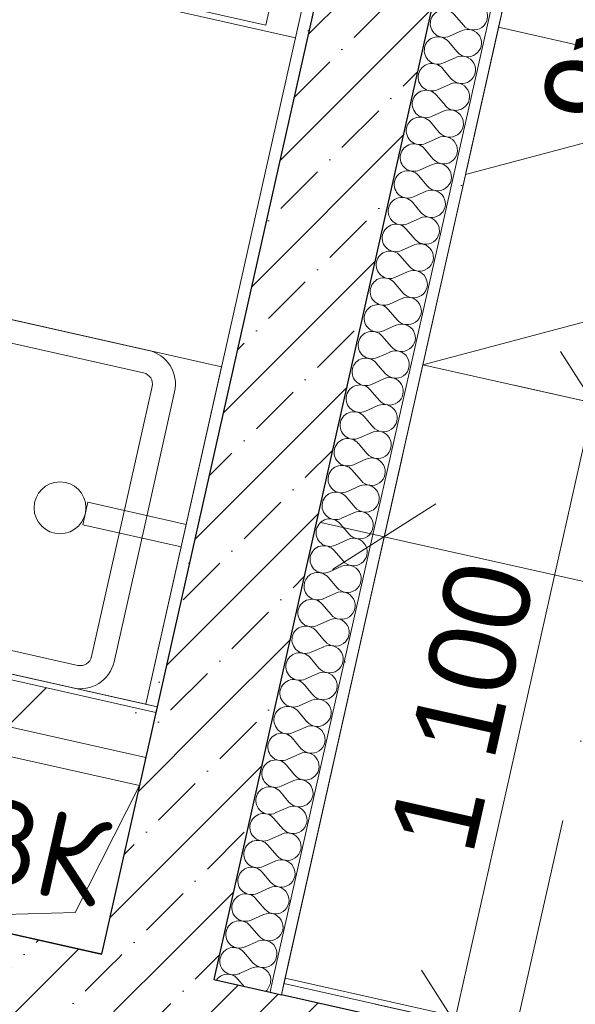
# Model space of a CAD drawing. Header units: millimetres. Extents: x -7218036 to -6523761, y 6117771 to 6337028.
# Tile 139 of 223: x -7155331 to -7154367, y 6140025 to 6141733. Entities that reach past the tile are written whole.
import ezdxf
from ezdxf.enums import TextEntityAlignment as Align

# ---------------------------------------------------------------- set-up
doc = ezdxf.new("R2010")
doc.units = ezdxf.units.MM
doc.header["$MEASUREMENT"] = 0
doc.linetypes.add('Штриховая', pattern=[564.444447, 282.222223, -282.222223])
doc.linetypes.add('Штрихпунктирная', pattern=[670.277762, 352.777767, -176.388884, 0, -141.111112])
for name, color, linetype in [('S - квартира_помещение.АР', 7, 'Continuous'), ('S - МОП.АР', 7, 'Continuous'), ('АР-вертикальная связь - Лестница.АР', 7, 'Continuous'), ('АР-Мебель_Сантехника.АР', 7, 'Continuous'), ('АР-Стены_внутренние_пилоны.АР', 7, 'Continuous'), ('АР-Стены_Перегородки_шахты_.АР', 7, 'Continuous'), ('АР-Чертеж-Оси_Осевые размеры.АР', 7, 'Continuous'), ('АР-Чертеж-Размеры.АР', 7, 'Continuous'), ('ИОС-Шахты и отверстия.АР', 7, 'Continuous')]:
    doc.layers.add(name, color=color, linetype=linetype)
for name, color, linetype, lineweight in [('АР-вертикальная связь - Лестница.АР_Ном._пера__1', 7, 'Continuous', 0), ('АР-Мебель_Сантехника.АР_Ном._пера__101', 252, 'Continuous', 0), ('АР-Стены_внутренние_пилоны.АР_Ном._пера__1', 7, 'Continuous', 15), ('АР-Стены_Перегородки_шахты_.АР_Ном._пера__1', 7, 'Continuous', 15), ('АР-Чертеж-Оси_Осевые размеры.АР_Ном._пера__120', 7, 'Continuous', 0), ('АР-Чертеж-Размеры.АР_Ном._пера__1', 7, 'Continuous', 0), ('ИОС-Шахты и отверстия.АР_Ном._пера__1', 7, 'Continuous', 0)]:
    doc.layers.add(name, color=color, linetype=linetype, lineweight=lineweight)
doc.styles.add('РЎР“Р•РќР•Р\xa0Р\x98Р\xa0_РЎРўР\x98Р›Р¬_2', font='GOTHIC.TTF')
doc.styles.add('РЎР“Р•РќР•Р\xa0Р\x98Р\xa0_РЎРўР\x98Р›Р¬_9', font='txt')
doc.dimstyles.new('СГЕНЕРИР_СТИЛЬ__1', dxfattribs={"dimtxt": 150, "dimasz": 142.5, "dimexe": 0.18, "dimexo": 0.0625, "dimgap": 0, "dimtad": 1, "dimdec": 0, "dimzin": 0, "dimdsep": 46, "dimtxsty": 'РЎР“Р•РќР•Р\xa0Р\x98Р\xa0_РЎРўР\x98Р›Р¬_2', "dimblk": 'ARROWHEAD_6', "dimblk1": 'ARROWHEAD_6', "dimblk2": 'ARROWHEAD_6', "dimcen": 0.09, "dimse1": 1, "dimse2": 1, "dimclrd": 7, "dimclre": 7, "dimclrt": 7, "dimazin": 0, "dimtfac": 1, "dimtdec": 4, "dimtmove": 0, "dimatfit": 3, "dimfxl": 1, "dimtolj": 1, "dimtzin": 0, "dimarcsym": 0})
doc.dimstyles.new('СГЕНЕРИР_СТИЛЬ__2', dxfattribs={"dimtxt": 150, "dimasz": 142.5, "dimexe": 0.18, "dimexo": 0.0625, "dimgap": 0, "dimtad": 1, "dimdec": 0, "dimzin": 0, "dimdsep": 46, "dimtxsty": 'РЎР“Р•РќР•Р\xa0Р\x98Р\xa0_РЎРўР\x98Р›Р¬_2', "dimblk": 'ARROWHEAD_6', "dimblk1": 'ARROWHEAD_6', "dimblk2": 'ARROWHEAD_6', "dimcen": 0.09, "dimse1": 1, "dimse2": 1, "dimclrd": 7, "dimclre": 7, "dimclrt": 7, "dimazin": 0, "dimtfac": 1, "dimtdec": 4, "dimtmove": 2, "dimatfit": 3, "dimfxl": 1, "dimtolj": 1, "dimtzin": 0, "dimarcsym": 0})
pattern_1 = [(45, (-6566190.34, 6562677.8), (-84.852814, 84.852814), []), (45, (-6566232.77, 6562720.22), (-84.852814, 84.852814), [90, -30, 0, -30])]
pattern_2 = [(45, (-6566190.34, 6563027.8), (-111.369318, 111.369318), [0, -105, 0, -157.5]), (110, (-6565840.34, 6563027.8), (148.001588, 53.868173), [0, -77, 0, -133])]

# ---------------------------------------------------------------- blocks, each defined once
blk = doc.blocks.new('Лестница_1_7', base_point=(-6566190.3, 6562677.8))
at = {"layer": 'АР-вертикальная связь - Лестница.АР_Ном._пера__1', "color": 7, "linetype": 'Continuous', "lineweight": 0}
for p, q in [((-7154434.3, 6142012.2), (-7154500.1, 6141719.4)), ((-7154500.1, 6141719.4), (-7154557.4, 6141464.2)), ((-7154025.6, 6141612.9), (-7154500.1, 6141719.4)), ((-7154500.1, 6141719.4), (-7154025.6, 6141612.9)), ((-7154557.4, 6141464.2), (-7154027.3, 6141605.2)), ((-7154631.6, 6141134), (-7154101.4, 6141275)), ((-7154631.6, 6141134), (-7154877, 6140041.3)), ((-7153509.5, 6140882), (-7154631.6, 6141134)), ((-7154631.6, 6141134), (-7153509.5, 6140882)), ((-7154877, 6140041.3), (-7152554.8, 6139519.8))]:
    blk.add_line(p, q, dxfattribs=at)
at = {"layer": 'АР-вертикальная связь - Лестница.АР_Ном._пера__1', "color": 7, "linetype": 'Штриховая', "lineweight": 0}
for p, q in [((-7154025.6, 6141612.9), (-7154500.1, 6141719.4)), ((-7153509.5, 6140882), (-7154631.6, 6141134))]:
    blk.add_line(p, q, dxfattribs=at)
blk = doc.blocks.new('Стена_39_7', base_point=(-7155113.4, 6139991.9))
at = {"layer": 'АР-Стены_внутренние_пилоны.АР', "linetype": 'Continuous', "lineweight": 0, "true_color": 0x000000}
h = blk.add_hatch(dxfattribs=at)
h.set_pattern_fill('ЖЕЛЕЗОБЕТОН__PROJECT__0007', color=18, style=0, pattern_type=2)
h.set_pattern_definition(pattern_1)
h.paths.add_polyline_path([(-7156692.7, 6140261.2), (-7156676.8, 6140240.5), (-7155232.9, 6139916.2), (-7155189, 6140111.4), (-7156652.5, 6140440.1)])
h = blk.add_hatch(dxfattribs=at)
h.set_pattern_fill('ЖЕЛЕЗОБЕТОН__PROJECT__0007', color=18, style=0, pattern_type=2)
h.set_pattern_definition(pattern_1)
h.paths.add_polyline_path([(-7156692.7, 6140261.2), (-7156696.4, 6140244.9), (-7156676.8, 6140240.5)])
h = blk.add_hatch(dxfattribs=at)
h.set_pattern_fill('ЖЕЛЕЗОБЕТОН__PROJECT__0007', color=18, style=0, pattern_type=2)
h.set_pattern_definition(pattern_1)
h.paths.add_polyline_path([(-7155189, 6140111.4), (-7155232.9, 6139916.2), (-7155037.7, 6139872.4)])
h = blk.add_hatch(dxfattribs=at)
h.set_pattern_fill('ЖЕЛЕЗОБЕТОН__PROJECT__0007', color=18, style=0, pattern_type=2)
h.set_pattern_definition(pattern_1)
h.paths.add_polyline_path([(-7154993.9, 6140067.5), (-7155189, 6140111.4), (-7155037.7, 6139872.4)])
at = {"layer": 'АР-Стены_внутренние_пилоны.АР_Ном._пера__1', "color": 7, "linetype": 'Continuous', "lineweight": 30}
blk.add_line((-7156696.4, 6140244.9), (-7156676.8, 6140240.5), dxfattribs=at)
at = {"layer": 'АР-Стены_внутренние_пилоны.АР_Ном._пера__1', "color": 7, "linetype": 'Continuous', "lineweight": 30, "flags": 128}
for points in [[(-7155189, 6140111.4), (-7156652.5, 6140440.1)], [(-7156676.8, 6140240.5), (-7155037.7, 6139872.4)]]:
    blk.add_lwpolyline(points, dxfattribs=at)
blk = doc.blocks.new('Стена_58_7', base_point=(-7155111.2, 6140001.6))
at = {"layer": 'АР-Стены_внутренние_пилоны.АР', "linetype": 'Continuous', "lineweight": 0, "true_color": 0x000000}
h = blk.add_hatch(dxfattribs=at)
h.set_pattern_fill('ЖЕЛЕЗОБЕТОН__PROJECT__0007', color=18, style=0, pattern_type=2)
h.set_pattern_definition(pattern_1)
h.paths.add_polyline_path([(-7152535.2, 6139515.3), (-7154993.9, 6140067.5), (-7155037.7, 6139872.4), (-7152579, 6139320.2)])
h = blk.add_hatch(dxfattribs=at)
h.set_pattern_fill('ШТУКАТУРКА__ГИПС_01_0007', color=18, style=0, pattern_type=2)
h.set_pattern_definition(pattern_2)
h.paths.add_polyline_path([(-7154877, 6140041.3), (-7152554.7, 6139519.7), (-7152550.3, 6139539.2), (-7154872.6, 6140060.8)])
at = {"layer": 'АР-Стены_внутренние_пилоны.АР_Ном._пера__1', "color": 7, "linetype": 'Continuous', "lineweight": 30}
for p, q in [((-7154993.9, 6140067.5), (-7154896.5, 6140045.7)), ((-7154896.5, 6140045.7), (-7154877, 6140041.3)), ((-7152535.2, 6139515.3), (-7154877, 6140041.3))]:
    blk.add_line(p, q, dxfattribs=at)
at = {"layer": 'АР-Стены_внутренние_пилоны.АР_Ном._пера__1', "color": 7, "linetype": 'Continuous', "lineweight": 0}
blk.add_line((-7154877, 6140041.3), (-7154872.6, 6140060.8), dxfattribs=at)
at = {"layer": 'АР-Стены_внутренние_пилоны.АР_Ном._пера__1', "color": 7, "linetype": 'Continuous', "lineweight": 0, "flags": 128}
for points in [[(-7154989.5, 6140087.1), (-7154993.9, 6140067.5)], [(-7152550.3, 6139539.2), (-7154872.6, 6140060.8)]]:
    blk.add_lwpolyline(points, dxfattribs=at)
blk = doc.blocks.new('Стена_59_7', base_point=(-7154284, 6143684.9))
at = {"layer": 'АР-Стены_внутренние_пилоны.АР', "linetype": 'Continuous', "lineweight": 0, "true_color": 0x000000}
h = blk.add_hatch(dxfattribs=at)
h.set_pattern_fill('ШТУКАТУРКА__ГИПС_01_0007', color=18, style=0, pattern_type=2)
h.set_pattern_definition(pattern_2)
h.paths.add_polyline_path([(-7154405.5, 6143691.7), (-7155112.1, 6140545), (-7155092.6, 6140540.6), (-7154386, 6143687.3)])
h = blk.add_hatch(dxfattribs=at)
h.set_pattern_fill('ЖЕЛЕЗОБЕТОН__PROJECT__0007', color=18, style=0, pattern_type=2)
h.set_pattern_definition(pattern_1)
h.paths.add_polyline_path([(-7154386, 6143687.3), (-7155092.6, 6140540.6), (-7154897.5, 6140496.8), (-7154190.8, 6143643.5)])
at = {"layer": 'АР-Стены_внутренние_пилоны.АР_Ном._пера__1', "color": 7, "linetype": 'Continuous', "lineweight": 30}
blk.add_line((-7154386, 6143687.3), (-7155092.6, 6140540.6), dxfattribs=at)
at = {"layer": 'АР-Стены_внутренние_пилоны.АР_Ном._пера__1', "color": 7, "linetype": 'Continuous', "lineweight": 0, "flags": 128}
for points in [[(-7154405.5, 6143691.7), (-7155112.1, 6140545)], [(-7155112.1, 6140545), (-7155092.6, 6140540.6)]]:
    blk.add_lwpolyline(points, dxfattribs=at)
at = {"layer": 'АР-Стены_внутренние_пилоны.АР_Ном._пера__1', "color": 7, "linetype": 'Continuous', "lineweight": 30, "flags": 128}
blk.add_lwpolyline([(-7154897.5, 6140496.8), (-7154190.8, 6143643.5)], dxfattribs=at)
blk = doc.blocks.new('Стена_157_7', base_point=(-7154995.1, 6140518.7))
at = {"layer": 'АР-Стены_внутренние_пилоны.АР', "linetype": 'Continuous', "lineweight": 0, "true_color": 0x000000}
h = blk.add_hatch(dxfattribs=at)
h.set_pattern_fill('ЖЕЛЕЗОБЕТОН__PROJECT__0007', color=18, style=0, pattern_type=2)
h.set_pattern_definition(pattern_1)
h.paths.add_polyline_path([(-7154993.9, 6140067.5), (-7154897.5, 6140496.8), (-7155092.6, 6140540.6), (-7155189, 6140111.4)])
at = {"layer": 'АР-Стены_внутренние_пилоны.АР_Ном._пера__1', "color": 7, "linetype": 'Continuous', "lineweight": 30, "flags": 128}
for points in [[(-7155092.6, 6140540.6), (-7155189, 6140111.4)], [(-7154993.9, 6140067.5), (-7154897.5, 6140496.8)], [(-7155037.7, 6139872.4), (-7155037.7, 6139872.4)]]:
    blk.add_lwpolyline(points, dxfattribs=at)
blk = doc.blocks.new('Плита Электрическая 23[45]_7', base_point=(-7155437.8, 6141832.7))
at = {"layer": 'АР-Мебель_Сантехника.АР_Ном._пера__101', "color": 252, "linetype": 'Continuous', "lineweight": 0, "flags": 128}
for points in [[(-7155437.8, 6141832.7), (-7155306.4, 6142418.1), (-7154720.9, 6142286.6), (-7154852.4, 6141701.2)], [(-7155437.8, 6141832.7), (-7155306.4, 6142418.1), (-7154720.9, 6142286.6), (-7154852.4, 6141701.2)], [(-7155382, 6141830.4), (-7155254.9, 6142396.3), (-7154776.8, 6142288.9), (-7154903.9, 6141723)]]:
    blk.add_lwpolyline(points, close=True, dxfattribs=at)
at = {"layer": 'АР-Мебель_Сантехника.АР_Ном._пера__101', "color": 252, "linetype": 'Continuous', "lineweight": 0}
for centre, radius in [((-7155153.1, 6142245.6), 72.5), ((-7154934.8, 6142175.8), 90), ((-7155202.7, 6141957.8), 105), ((-7154982.9, 6141874.5), 72.5)]:
    blk.add_circle(centre, radius, dxfattribs=at)
blk = doc.blocks.new('Секция Белфаст 1-створчатая с Мойкой 23[46]_7', base_point=(-7155697.5, 6140676.5))
at = {"layer": 'АР-Мебель_Сантехника.АР_Ном._пера__101', "color": 252, "linetype": 'Continuous', "lineweight": 0}
for p, q in [((-7155697.5, 6140676.5), (-7155566, 6141261.9)), ((-7155566, 6141261.9), (-7154980.6, 6141130.4)), ((-7155566, 6141261.9), (-7155478.2, 6141242.2)), ((-7155116.2, 6141119.9), (-7155487, 6141203.2)), ((-7155510.9, 6141188), (-7155616.1, 6140719.7)), ((-7154980.6, 6141130.4), (-7155112.1, 6140545)), ((-7155153.7, 6140861.8), (-7155101.1, 6141096)), ((-7155206.3, 6140627.7), (-7155153.7, 6140861.8)), ((-7155600.9, 6140695.8), (-7155230.2, 6140612.5)), ((-7155112.1, 6140545), (-7155697.5, 6140676.5)), ((-7155697.5, 6140676.5), (-7155609.7, 6140656.8))]:
    blk.add_line(p, q, dxfattribs=at)
at = {"layer": 'АР-Мебель_Сантехника.АР_Ном._пера__101', "color": 252, "linetype": 'Continuous', "lineweight": 0, "flags": 128}
blk.add_lwpolyline([(-7155114.7, 6140853.1), (-7155062.1, 6141087.2, 0.414214), (-7155107.5, 6141158.9), (-7155478.2, 6141242.2, 0.414214), (-7155549.9, 6141196.8), (-7155655.1, 6140728.5, 0.414214), (-7155609.7, 6140656.8), (-7155238.9, 6140573.5, 0.414214), (-7155167.3, 6140618.9)], format="xyb", close=True, dxfattribs=at)
blk.add_lwpolyline([(-7155221.5, 6140856.6), (-7155212.7, 6140895.6), (-7155042, 6140857.2), (-7155050.8, 6140818.2)], close=True, dxfattribs=at)
at = {"layer": 'АР-Мебель_Сантехника.АР_Ном._пера__101', "color": 252, "linetype": 'Continuous', "lineweight": 0}
blk.add_circle((-7155261, 6140885.9), 45, dxfattribs=at)
for centre, start, end in [((-7155491.4, 6141183.7), 77.3417, 167.3417), ((-7155120.6, 6141100.4), 347.3417, 77.3417), ((-7155596.6, 6140715.3), 167.3417, 257.3417), ((-7155225.8, 6140632.1), 257.3417, 347.3417)]:
    blk.add_arc(centre, 20, start, end, dxfattribs=at)
blk = doc.blocks.new('Стандартный Маркер Сетки[71]_7', base_point=(-7153141.2, 6145897.9))
at = {"layer": 'АР-Чертеж-Оси_Осевые размеры.АР_Ном._пера__120', "color": 7, "linetype": 'Штрихпунктирная', "lineweight": 0}
blk.add_line((-7153360.3, 6144922.2), (-7157919, 6124625), dxfattribs=at)
at = {"layer": 'АР-Чертеж-Оси_Осевые размеры.АР_Ном._пера__120', "color": 7, "lineweight": 0, "style": 'РЎР“Р•РќР•Р\xa0Р\x98Р\xa0_РЎРўР\x98Р›Р¬_2'}
blk.add_attdef('AC_MarkerText_1', text='', height=350, rotation=347.3417, dxfattribs=at).set_placement((-7158177.7, 6123342.5), align=Align.TOP_CENTER)
blk = doc.blocks.new('Стандартный Маркер Сетки[84]_7', base_point=(-7153141.2, 6145897.9))
at = {"layer": 'АР-Чертеж-Оси_Осевые размеры.АР_Ном._пера__120', "color": 7, "linetype": 'Штрихпунктирная', "lineweight": 0}
blk.add_line((-7153360.3, 6144922.2), (-7157919, 6124625), dxfattribs=at)
at = {"layer": 'АР-Чертеж-Оси_Осевые размеры.АР_Ном._пера__120', "color": 7, "lineweight": 0, "style": 'РЎР“Р•РќР•Р\xa0Р\x98Р\xa0_РЎРўР\x98Р›Р¬_2'}
blk.add_attdef('AC_MarkerText_1', text='', height=350, rotation=347.3417, dxfattribs=at).set_placement((-7158177.7, 6123342.5), align=Align.TOP_CENTER)
blk = doc.blocks.new('*D507', base_point=(-6566190.3, 6562677.8))
at = {"layer": 'АР-Чертеж-Размеры.АР_Ном._пера__1', "color": 7, "linetype": 'Continuous', "lineweight": 0, "transparency": 16777216}
for p, q in [((-7156848.9, 6139565.9), (-7156787.2, 6139840.3)), ((-7156728.4, 6139759.8), (-7156907.7, 6139646.3)), ((-7156927.8, 6139727.7), (-7156818, 6139703.1)), ((-7156818, 6139703.1), (-7155257, 6139352.5)), ((-7155167.4, 6139409.2), (-7155346.6, 6139295.7))]:
    blk.add_line(p, q, dxfattribs=at)
at = {"layer": 'АР-Чертеж-Размеры.АР_Ном._пера__1', "color": 7, "lineweight": 0, "transparency": 16777216, "char_height": 150, "attachment_point": 7, "rotation": 347.342, "style": 'РЎР“Р•РќР•Р\xa0Р\x98Р\xa0_РЎРўР\x98Р›Р¬_2'}
for s, insert in [('\\A1;{\\pql;\\fCentury Gothic|b0|i0|c204|p0;\\W1.000000;1\xa0600}', (-7156288.9, 6139615)), ('\\A1;{\\pql;\\fCentury Gothic|b0|i0|c204|p0;\\W1.000000;100}', (-7155431.3, 6139151.7))]:
    blk.add_mtext(s, dxfattribs=dict(at, insert=insert))
blk = doc.blocks.new('ARROWHEAD_6')
at = {"color": 0, "linetype": 'Continuous', "lineweight": 0}
for p, q in [((-0.5, -0.5), (0.5, 0.5)), ((0, 0), (-1, 0))]:
    blk.add_line(p, q, dxfattribs=at)
blk = doc.blocks.new('*D566', base_point=(-6566190.3, 6562677.8))
at = {"layer": 'АР-Чертеж-Размеры.АР_Ном._пера__1', "color": 7, "linetype": 'Continuous', "lineweight": 0, "transparency": 16777216}
for p, q in [((-7154667.7, 6140973.1), (-7154729.3, 6140698.6)), ((-7154608.9, 6140892.6), (-7154788.1, 6140779.1)), ((-7154698.5, 6140835.8), (-7154808.3, 6140860.5)), ((-7152376.4, 6140314.3), (-7154698.5, 6140835.8)), ((-7152345.6, 6140451.5), (-7152407.2, 6140177.1)), ((-7152466, 6140257.5), (-7152286.8, 6140371)), ((-7152266.6, 6140289.6), (-7152376.4, 6140314.3))]:
    blk.add_line(p, q, dxfattribs=at)
at = {"layer": 'АР-Чертеж-Размеры.АР_Ном._пера__1', "color": 7, "lineweight": 0, "transparency": 16777216, "insert": (-7153788.8, 6140662.3), "char_height": 150, "attachment_point": 7, "rotation": 347.3411, "style": 'РЎР“Р•РќР•Р\xa0Р\x98Р\xa0_РЎРўР\x98Р›Р¬_2'}
blk.add_mtext('\\A1;{\\pql;\\fCentury Gothic|b0|i0|c204|p0;\\W1.000000;2\xa0380}', dxfattribs=at)
blk = doc.blocks.new('*X657', base_point=(-6566190.3, 6562677.8))
at = {"layer": 'АР-Стены_внутренние_пилоны.АР_Ном._пера__1', "color": 7, "linetype": 'Continuous', "lineweight": 0}
for p, q in [((-7154987.5, 6140069.6), (-7154989.7, 6140066.6)), ((-7154982.3, 6140073.6), (-7154987.5, 6140069.6)), ((-7154976.2, 6140076.1), (-7154982.3, 6140073.6)), ((-7154978.4, 6140084.6), (-7154975.1, 6140081)), ((-7154969.7, 6140076.8), (-7154976.2, 6140076.1)), ((-7154975.1, 6140081), (-7154969.5, 6140077.6)), ((-7154963.2, 6140075.6), (-7154969.7, 6140076.8)), ((-7154969.5, 6140077.6), (-7154963.2, 6140075.8)), ((-7154963.2, 6140075.8), (-7154956.6, 6140075.9)), ((-7154957.3, 6140072.8), (-7154963.2, 6140075.6)), ((-7154952.4, 6140068.4), (-7154957.3, 6140072.8)), ((-7154956.6, 6140075.9), (-7154950.3, 6140077.7)), ((-7154949.5, 6140078.1), (-7154950.3, 6140077.7)), ((-7154941.6, 6140055.8), (-7154952.4, 6140068.4)), ((-7154901.8, 6140049.1), (-7154895.6, 6140060.6)), ((-7154895.6, 6140060.6), (-7154895.9, 6140066)), ((-7154904.6, 6140047.5), (-7154901.8, 6140049.1))]:
    blk.add_line(p, q, dxfattribs=at)
blk = doc.blocks.new('*X659', base_point=(-6566190.3, 6562677.8))
at = {"layer": 'АР-Стены_внутренние_пилоны.АР_Ном._пера__1', "color": 7, "linetype": 'Continuous', "lineweight": 0}
for p, q in [((-7154561.2, 6141722.9), (-7154576.7, 6141741)), ((-7154563.3, 6141713.6), (-7154585, 6141703.9)), ((-7154571.7, 6141676.5), (-7154587.1, 6141694.6)), ((-7154573.8, 6141667.2), (-7154595.5, 6141657.4)), ((-7154582.1, 6141630), (-7154597.6, 6141648.1)), ((-7154584.2, 6141620.7), (-7154605.9, 6141611)), ((-7154592.5, 6141583.5), (-7154608, 6141601.7)), ((-7154594.6, 6141574.3), (-7154616.3, 6141564.5)), ((-7154603, 6141537.1), (-7154618.4, 6141555.2)), ((-7154605.1, 6141527.8), (-7154626.8, 6141518)), ((-7154613.4, 6141490.6), (-7154628.9, 6141508.7)), ((-7154615.5, 6141481.3), (-7154637.2, 6141471.6)), ((-7154623.8, 6141444.2), (-7154639.3, 6141462.3)), ((-7154625.9, 6141434.9), (-7154647.6, 6141425.1)), ((-7154634.3, 6141397.7), (-7154649.7, 6141415.8)), ((-7154636.4, 6141388.4), (-7154658.1, 6141378.6)), ((-7154644.7, 6141351.2), (-7154660.2, 6141369.4)), ((-7154646.8, 6141341.9), (-7154668.5, 6141332.2)), ((-7154655.2, 6141304.8), (-7154670.6, 6141322.9)), ((-7154657.2, 6141295.5), (-7154679, 6141285.7)), ((-7154665.6, 6141258.3), (-7154681, 6141276.4)), ((-7154667.7, 6141249), (-7154689.4, 6141239.3)), ((-7154676, 6141211.9), (-7154691.5, 6141230)), ((-7154678.1, 6141202.6), (-7154699.8, 6141192.8)), ((-7154686.5, 6141165.4), (-7154701.9, 6141183.5)), ((-7154688.5, 6141156.1), (-7154710.3, 6141146.3)), ((-7154696.9, 6141118.9), (-7154712.4, 6141137)), ((-7154699, 6141109.6), (-7154720.7, 6141099.9)), ((-7154707.3, 6141072.5), (-7154722.8, 6141090.6)), ((-7154709.4, 6141063.2), (-7154731.1, 6141053.4)), ((-7154717.8, 6141026), (-7154733.2, 6141044.1)), ((-7154719.9, 6141016.7), (-7154741.6, 6141007)), ((-7154728.2, 6140979.5), (-7154743.7, 6140997.7)), ((-7154730.3, 6140970.3), (-7154752, 6140960.5)), ((-7154738.6, 6140933.1), (-7154754.1, 6140951.2)), ((-7154740.7, 6140923.8), (-7154762.4, 6140914)), ((-7154749.1, 6140886.6), (-7154764.5, 6140904.7)), ((-7154751.2, 6140877.3), (-7154772.9, 6140867.6)), ((-7154759.5, 6140840.2), (-7154775, 6140858.3)), ((-7154761.6, 6140830.9), (-7154783.3, 6140821.1)), ((-7154769.9, 6140793.7), (-7154785.4, 6140811.8)), ((-7154772, 6140784.4), (-7154793.7, 6140774.6)), ((-7154780.4, 6140747.2), (-7154795.8, 6140765.4)), ((-7154782.5, 6140737.9), (-7154804.2, 6140728.2)), ((-7154790.8, 6140700.8), (-7154806.3, 6140718.9)), ((-7154792.9, 6140691.5), (-7154814.6, 6140681.7)), ((-7154801.3, 6140654.3), (-7154816.7, 6140672.4)), ((-7154803.3, 6140645), (-7154825.1, 6140635.3)), ((-7154811.7, 6140607.9), (-7154827.1, 6140626)), ((-7154813.8, 6140598.6), (-7154835.5, 6140588.8)), ((-7154822.1, 6140561.4), (-7154837.6, 6140579.5)), ((-7154824.2, 6140552.1), (-7154845.9, 6140542.3)), ((-7154832.6, 6140514.9), (-7154848, 6140533)), ((-7154834.6, 6140505.6), (-7154856.4, 6140495.9)), ((-7154843, 6140468.5), (-7154858.4, 6140486.6)), ((-7154845.1, 6140459.2), (-7154866.8, 6140449.4)), ((-7154853.4, 6140422), (-7154868.9, 6140440.1)), ((-7154855.5, 6140412.7), (-7154877.2, 6140403)), ((-7154863.9, 6140375.5), (-7154879.3, 6140393.7)), ((-7154866, 6140366.3), (-7154887.7, 6140356.5)), ((-7154874.3, 6140329.1), (-7154889.8, 6140347.2)), ((-7154876.4, 6140319.8), (-7154898.1, 6140310)), ((-7154884.7, 6140282.6), (-7154900.2, 6140300.7)), ((-7154886.8, 6140273.3), (-7154908.5, 6140263.6)), ((-7154895.2, 6140236.2), (-7154910.6, 6140254.3)), ((-7154897.3, 6140226.9), (-7154919, 6140217.1)), ((-7154905.6, 6140189.7), (-7154921.1, 6140207.8)), ((-7154907.7, 6140180.4), (-7154929.4, 6140170.6)), ((-7154916, 6140143.2), (-7154931.5, 6140161.4)), ((-7154918.1, 6140133.9), (-7154939.8, 6140124.2)), ((-7154926.5, 6140096.8), (-7154941.9, 6140114.9)), ((-7154928.6, 6140087.5), (-7154949.5, 6140078.1))]:
    blk.add_line(p, q, dxfattribs=at)
for centre, start, end in [((-7154543.1, 6141738.4), 220.4712, 114.211), ((-7154594.8, 6141725.6), 40.4712, 167.3411), ((-7154594.8, 6141725.6), 167.3411, 294.211), ((-7154553.6, 6141691.9), 220.4712, 114.211), ((-7154605.2, 6141679.1), 40.4712, 167.3411), ((-7154605.2, 6141679.1), 167.3411, 294.211), ((-7154564, 6141645.5), 220.4712, 114.211), ((-7154615.7, 6141632.7), 40.4712, 167.3411), ((-7154615.7, 6141632.7), 167.3411, 294.211), ((-7154626.1, 6141586.2), 40.4712, 167.3411), ((-7154574.4, 6141599), 220.4712, 114.211), ((-7154626.1, 6141586.2), 167.3411, 294.211), ((-7154584.9, 6141552.5), 220.4712, 114.211), ((-7154636.5, 6141539.7), 40.4712, 167.3411), ((-7154636.5, 6141539.7), 167.3411, 294.211), ((-7154595.3, 6141506.1), 220.4712, 114.211), ((-7154647, 6141493.3), 40.4712, 167.3411), ((-7154647, 6141493.3), 167.3411, 294.211), ((-7154657.4, 6141446.8), 40.4712, 167.3411), ((-7154605.7, 6141459.6), 220.4712, 114.211), ((-7154657.4, 6141446.8), 167.3411, 294.211), ((-7154616.2, 6141413.2), 220.4712, 114.211), ((-7154667.8, 6141400.4), 40.4712, 167.3411), ((-7154667.8, 6141400.4), 167.3411, 294.211), ((-7154626.6, 6141366.7), 220.4712, 114.211), ((-7154678.3, 6141353.9), 40.4712, 167.3411), ((-7154678.3, 6141353.9), 167.3411, 294.211), ((-7154637, 6141320.2), 220.4712, 114.211), ((-7154688.7, 6141307.4), 40.4712, 167.3411), ((-7154688.7, 6141307.4), 167.3411, 294.211), ((-7154699.2, 6141261), 40.4712, 167.3411), ((-7154647.5, 6141273.8), 220.4712, 114.211), ((-7154699.2, 6141261), 167.3411, 294.211), ((-7154657.9, 6141227.3), 220.4712, 114.211), ((-7154709.6, 6141214.5), 40.4712, 167.3411), ((-7154709.6, 6141214.5), 167.3411, 294.211), ((-7154668.3, 6141180.8), 220.4712, 114.211), ((-7154720, 6141168.1), 40.4712, 167.3411), ((-7154720, 6141168.1), 167.3411, 294.211), ((-7154678.8, 6141134.4), 220.4712, 114.211), ((-7154730.5, 6141121.6), 40.4712, 167.3411), ((-7154730.5, 6141121.6), 167.3411, 294.211), ((-7154689.2, 6141087.9), 220.4712, 114.211), ((-7154740.9, 6141075.1), 40.4712, 167.3411), ((-7154740.9, 6141075.1), 167.3411, 294.211), ((-7154699.7, 6141041.5), 220.4712, 114.211), ((-7154751.3, 6141028.7), 40.4712, 167.3411), ((-7154751.3, 6141028.7), 167.3411, 294.211), ((-7154710.1, 6140995), 220.4712, 114.211), ((-7154761.8, 6140982.2), 40.4712, 167.3411), ((-7154761.8, 6140982.2), 167.3411, 294.211), ((-7154772.2, 6140935.7), 40.4712, 167.3411), ((-7154720.5, 6140948.5), 220.4712, 114.211), ((-7154772.2, 6140935.7), 167.3411, 294.211), ((-7154731, 6140902.1), 220.4712, 114.211), ((-7154782.6, 6140889.3), 40.4712, 167.3411), ((-7154782.6, 6140889.3), 167.3411, 294.211), ((-7154741.4, 6140855.6), 220.4712, 114.211), ((-7154793.1, 6140842.8), 40.4712, 167.3411), ((-7154793.1, 6140842.8), 167.3411, 294.211), ((-7154751.8, 6140809.2), 220.4712, 114.211), ((-7154803.5, 6140796.4), 40.4712, 167.3411), ((-7154803.5, 6140796.4), 167.3411, 294.211), ((-7154813.9, 6140749.9), 40.4712, 167.3411), ((-7154762.3, 6140762.7), 220.4712, 114.211), ((-7154813.9, 6140749.9), 167.3411, 294.211), ((-7154772.7, 6140716.2), 220.4712, 114.211), ((-7154824.4, 6140703.4), 40.4712, 167.3411), ((-7154824.4, 6140703.4), 167.3411, 294.211), ((-7154783.1, 6140669.8), 220.4712, 114.211), ((-7154834.8, 6140657), 40.4712, 167.3411), ((-7154834.8, 6140657), 167.3411, 294.211), ((-7154845.3, 6140610.5), 40.4712, 167.3411), ((-7154793.6, 6140623.3), 220.4712, 114.211), ((-7154845.3, 6140610.5), 167.3411, 294.211), ((-7154804, 6140576.8), 220.4712, 114.211), ((-7154855.7, 6140564.1), 40.4712, 167.3411), ((-7154855.7, 6140564.1), 167.3411, 294.211), ((-7154814.4, 6140530.4), 220.4712, 114.211), ((-7154866.1, 6140517.6), 40.4712, 167.3411), ((-7154866.1, 6140517.6), 167.3411, 294.211), ((-7154824.9, 6140483.9), 220.4712, 114.211), ((-7154876.6, 6140471.1), 40.4712, 167.3411), ((-7154876.6, 6140471.1), 167.3411, 294.211), ((-7154887, 6140424.7), 40.4712, 167.3411), ((-7154835.3, 6140437.5), 220.4712, 114.211), ((-7154887, 6140424.7), 167.3411, 294.211), ((-7154845.8, 6140391), 220.4712, 114.211), ((-7154897.4, 6140378.2), 40.4712, 167.3411), ((-7154897.4, 6140378.2), 167.3411, 294.211), ((-7154856.2, 6140344.5), 220.4712, 114.211), ((-7154907.9, 6140331.7), 40.4712, 167.3411), ((-7154907.9, 6140331.7), 167.3411, 294.211), ((-7154918.3, 6140285.3), 40.4712, 167.3411), ((-7154866.6, 6140298.1), 220.4712, 114.211), ((-7154918.3, 6140285.3), 167.3411, 294.211), ((-7154877.1, 6140251.6), 220.4712, 114.211), ((-7154928.7, 6140238.8), 40.4712, 167.3411), ((-7154928.7, 6140238.8), 167.3411, 294.211), ((-7154887.5, 6140205.2), 220.4712, 114.211), ((-7154939.2, 6140192.4), 40.4712, 167.3411), ((-7154939.2, 6140192.4), 167.3411, 294.211), ((-7154897.9, 6140158.7), 220.4712, 114.211), ((-7154949.6, 6140145.9), 40.4712, 167.3411), ((-7154949.6, 6140145.9), 167.3411, 294.211), ((-7154960, 6140099.4), 40.4712, 167.3411), ((-7154908.4, 6140112.2), 220.4712, 114.211), ((-7154960, 6140099.4), 167.3411, 218.4431), ((-7154918.8, 6140065.8), 0.152, 114.211)]:
    blk.add_arc(centre, 23.8, start, end, dxfattribs=at)
blk = doc.blocks.new('Стена_186_7', base_point=(-7154955.2, 6139966.6))
at = {"layer": 'АР-Стены_внутренние_пилоны.АР', "linetype": 'Continuous', "lineweight": 0, "true_color": 0x000000}
h = blk.add_hatch(dxfattribs=at)
h.set_pattern_fill('ШТУКАТУРКА__ГИПС_01_0007', color=18, style=0, pattern_type=2)
h.set_pattern_definition(pattern_2)
h.paths.add_polyline_path([(-7154872.6, 6140060.8), (-7153577.4, 6145827.1), (-7153596.9, 6145831.5), (-7154892.1, 6140065.2)])
h = blk.add_hatch(dxfattribs=at)
h.set_pattern_fill('ШТУКАТУРКА__ГИПС_01_0007', color=18, style=0, pattern_type=2)
h.set_pattern_definition(pattern_2)
h.paths.add_polyline_path([(-7154896.5, 6140045.7), (-7154877, 6140041.3), (-7154872.6, 6140060.8), (-7154892.1, 6140065.2)])
at = {"layer": 'АР-Стены_внутренние_пилоны.АР_Ном._пера__1', "color": 7, "linetype": 'Continuous', "lineweight": 0}
for p, q in [((-7154892.1, 6140065.2), (-7153596.9, 6145831.5)), ((-7154896.5, 6140045.7), (-7154892.1, 6140065.2)), ((-7154877, 6140041.3), (-7154872.6, 6140060.8))]:
    blk.add_line(p, q, dxfattribs=at)
at = {"layer": 'АР-Стены_внутренние_пилоны.АР_Ном._пера__1', "color": 7, "linetype": 'Continuous', "lineweight": 30}
for p, q in [((-7154993.9, 6140067.5), (-7154896.5, 6140045.7)), ((-7154896.5, 6140045.7), (-7154877, 6140041.3))]:
    blk.add_line(p, q, dxfattribs=at)
at = {"layer": 'АР-Стены_внутренние_пилоны.АР_Ном._пера__1', "color": 7, "linetype": 'Continuous', "lineweight": 0, "flags": 128}
for points in [[(-7153694.5, 6145853.4), (-7154989.7, 6140087.1)], [(-7154872.6, 6140060.8), (-7153577.4, 6145827.1)]]:
    blk.add_lwpolyline(points, dxfattribs=at)
at = {"layer": 'АР-Стены_внутренние_пилоны.АР', "color": 7, "lineweight": 0}
for name in ['*X659', '*X657']:
    blk.add_blockref(name, (-6566190.3, 6562677.8), dxfattribs=at)
blk = doc.blocks.new('Стена_188_7', base_point=(-7155112.3, 6140452.8))
at = {"layer": 'АР-Стены_Перегородки_шахты_.АР', "linetype": 'Continuous', "lineweight": 0, "true_color": 0x000000}
h = blk.add_hatch(dxfattribs=at)
h.set_pattern_fill('ШТУКАТУРКА__ГИПС_01_0007', color=18, style=0, pattern_type=2)
h.set_pattern_definition(pattern_2)
h.paths.add_polyline_path([(-7155092.6, 6140540.6), (-7156683, 6140897.8), (-7156685.1, 6140888.1), (-7155094.8, 6140530.9)])
h = blk.add_hatch(dxfattribs=at)
h.set_pattern_fill('БУТ__50__0007', color=18, style=0, pattern_type=2)
h.set_pattern_definition([(45, (-6566190.34, 6562677.8), (-169.70563, 169.70563), []), (90, (-6566360.05, 6562847.5), (-216, 0), [0, -144, 0, -216]), (155, (-6566190.34, 6563017.2), (91.285545, 195.76248), [0, -105.6, 0, -182.4])])
h.paths.add_polyline_path([(-7155094.8, 6140530.9), (-7156685.1, 6140888.1), (-7156702.7, 6140810), (-7155112.3, 6140452.8)])
at = {"layer": 'АР-Стены_Перегородки_шахты_.АР_Ном._пера__1', "color": 7, "linetype": 'Continuous', "lineweight": 15}
blk.add_line((-7155094.8, 6140530.9), (-7156685.1, 6140888.1), dxfattribs=at)
at = {"layer": 'АР-Стены_Перегородки_шахты_.АР_Ном._пера__1', "color": 7, "linetype": 'Continuous', "lineweight": 0, "flags": 128}
for points in [[(-7156683, 6140897.8), (-7156685.1, 6140888.1)], [(-7155092.6, 6140540.6), (-7156683, 6140897.8)], [(-7155092.6, 6140540.6), (-7155094.8, 6140530.9)]]:
    blk.add_lwpolyline(points, dxfattribs=at)
at = {"layer": 'АР-Стены_Перегородки_шахты_.АР_Ном._пера__1', "color": 7, "linetype": 'Continuous', "lineweight": 15, "flags": 128}
for points in [[(-7156702.7, 6140810), (-7155112.3, 6140452.8)], [(-7155094.8, 6140530.9), (-7155112.3, 6140452.8)]]:
    blk.add_lwpolyline(points, dxfattribs=at)
blk = doc.blocks.new('Символ Проема в Полу 21[96]_7', base_point=(-7155481.7, 6140177.1))
at = {"layer": 'ИОС-Шахты и отверстия.АР_Ном._пера__1', "color": 7, "linetype": 'Continuous', "lineweight": 0, "flags": 128}
for points in [[(-7155234.8, 6140183.8), (-7155123.3, 6140404.1), (-7155416, 6140469.8), (-7155481.7, 6140177.1)], [(-7155481.7, 6140177.1), (-7155189, 6140111.3), (-7155123.3, 6140404.1), (-7155234.8, 6140183.8)]]:
    blk.add_lwpolyline(points, close=True, dxfattribs=at)
blk = doc.blocks.new('*D711', base_point=(-6566190.3, 6562677.8))
at = {"layer": 'АР-Чертеж-Размеры.АР_Ном._пера__1', "color": 7, "linetype": 'Continuous', "lineweight": 0, "transparency": 16777216}
for p, q in [((-7153719.5, 6143811.8), (-7153744.1, 6143702)), ((-7153687.4, 6143612.4), (-7153800.9, 6143791.6)), ((-7153881.3, 6143732.8), (-7153606.9, 6143671.2)), ((-7153744.1, 6143702), (-7154335.8, 6141067.6)), ((-7154279.1, 6140978), (-7154392.6, 6141157.2))]:
    blk.add_line(p, q, dxfattribs=at)
at = {"layer": 'АР-Чертеж-Размеры.АР_Ном._пера__1', "color": 7, "lineweight": 0, "transparency": 16777216, "insert": (-7154280.8, 6141540.7), "char_height": 150, "attachment_point": 7, "rotation": 77.3411, "style": 'РЎР“Р•РќР•Р\xa0Р\x98Р\xa0_РЎРўР\x98Р›Р¬_2'}
blk.add_mtext('\\A1;{\\pql;\\fCentury Gothic|b0|i0|c204|p0;\\W1.000000;9х300=2\xa0700}', dxfattribs=at)
blk = doc.blocks.new('*D712', base_point=(-6566190.3, 6562677.8))
at = {"layer": 'АР-Чертеж-Размеры.АР_Ном._пера__1', "color": 7, "linetype": 'Continuous', "lineweight": 0, "transparency": 16777216}
for p, q in [((-7153744.1, 6143702), (-7154335.8, 6141067.6)), ((-7154279.1, 6140978), (-7154392.6, 6141157.2)), ((-7154473, 6141098.4), (-7154198.6, 6141036.8)), ((-7154335.8, 6141067.6), (-7154576.9, 6139994.4)), ((-7154633.6, 6140084), (-7154520.1, 6139904.8)), ((-7154714.1, 6140025.2), (-7154439.7, 6139963.6)), ((-7154576.9, 6139994.4), (-7154601.5, 6139884.6))]:
    blk.add_line(p, q, dxfattribs=at)
at = {"layer": 'АР-Чертеж-Размеры.АР_Ном._пера__1', "color": 7, "lineweight": 0, "transparency": 16777216, "insert": (-7154543.6, 6140279.6), "char_height": 150, "attachment_point": 7, "rotation": 77.3411, "style": 'РЎР“Р•РќР•Р\xa0Р\x98Р\xa0_РЎРўР\x98Р›Р¬_2'}
blk.add_mtext('\\A1;{\\pql;\\fCentury Gothic|b0|i0|c204|p0;\\W1.000000;1\xa0100}', dxfattribs=at)

msp = doc.modelspace()

# ---------------------------------------------------------------- linework, layer by layer
at = {"layer": 'S - квартира_помещение.АР', "color": 254, "linetype": 'Continuous', "lineweight": 0, "true_color": 0xd8d8d8, "flags": 128}
msp.add_lwpolyline([(-7155112.116, 6140545.024), (-7154405.431, 6143691.677), (-7157430.086, 6144370.96), (-7158136.77, 6141224.309)], close=True, dxfattribs=at)
at = {"layer": 'S - МОП.АР', "color": 254, "linetype": 'Continuous', "lineweight": 0, "true_color": 0xdadada, "flags": 128}
msp.add_lwpolyline([(-7151259.641, 6145286.053), (-7153581.801, 6145807.626), (-7154870.479, 6140070.138), (-7152548.319, 6139548.566)], close=True, dxfattribs=at)

# ---------------------------------------------------------------- block references
at = {"layer": 'АР-вертикальная связь - Лестница.АР', "color": 7, "linetype": 'Continuous', "lineweight": 0}
msp.add_blockref('Лестница_1_7', (-6566190.34, 6562677.795), dxfattribs=at)
at = {"layer": 'АР-Мебель_Сантехника.АР', "color": 252, "linetype": 'Continuous', "lineweight": 0}
for name, p in [('Плита Электрическая 23[45]_7', (-7155437.834, 6141832.695)), ('Секция Белфаст 1-створчатая с Мойкой 23[46]_7', (-7155697.526, 6140676.504))]:
    msp.add_blockref(name, p, dxfattribs=at)
at = {"layer": 'АР-Стены_внутренние_пилоны.АР', "color": 7, "lineweight": 0}
for name, p in [('Стена_186_7', (-7154955.225, 6139966.62)), ('Стена_59_7', (-7154284.004, 6143684.905)), ('Стена_157_7', (-7154995.058, 6140518.73)), ('Стена_39_7', (-7155113.378, 6139991.88)), ('Стена_58_7', (-7155111.184, 6140001.65))]:
    msp.add_blockref(name, p, dxfattribs=at)
at = {"layer": 'АР-Стены_Перегородки_шахты_.АР', "color": 7, "lineweight": 0}
msp.add_blockref('Стена_188_7', (-7155112.349, 6140452.831), dxfattribs=at)
at = {"layer": 'АР-Чертеж-Оси_Осевые размеры.АР', "color": 8, "linetype": 'Continuous', "lineweight": 15}
for name in ['Стандартный Маркер Сетки[71]_7', 'Стандартный Маркер Сетки[84]_7']:
    msp.add_blockref(name, (-7153141.199, 6145897.878), dxfattribs=at)
at = {"layer": 'ИОС-Шахты и отверстия.АР', "color": 7, "linetype": 'Continuous', "lineweight": 0}
msp.add_blockref('Символ Проема в Полу 21[96]_7', (-7155481.702, 6140177.09), dxfattribs=at)

# ---------------------------------------------------------------- texts
at = {"layer": 'ИОС-Шахты и отверстия.АР_Ном._пера__1', "color": 7, "linetype": 'Continuous', "lineweight": 0, "insert": (-7155302.014, 6140292.64), "char_height": 150, "attachment_point": 5, "rotation": 347.34284, "style": 'РЎР“Р•РќР•Р\xa0Р\x98Р\xa0_РЎРўР\x98Р›Р¬_9'}
msp.add_mtext('\\A1;{\\pqc;\\fISOCPEUR|b1|i0|c204|p0;\\W1.000000;ВК}', dxfattribs=at)

# ---------------------------------------------------------------- dimensions: what is measured, and where the dimension line sits
at = {"layer": 'АР-Чертеж-Размеры.АР', "color": 7, "linetype": 'Continuous', "lineweight": 0}
dim = msp.add_linear_dim(base=(-7154335.828, 6141067.607), p1=(-7152917.851, 6143516.405), p2=(-7154684.943, 6141146.02), angle=257.341069, text='9х300=<MeasuredValue>', dimstyle='СГЕНЕРИР_СТИЛЬ__2', dxfattribs=at)
dim.commit()
dim.dimension.update_dxf_attribs({"geometry": '*D711', "text_midpoint": (-7154075.693, 6142795.943), "dimtype": 160, "text_rotation": 77.341069})
for base, p1, p2, angle, picture, middle, turn in [((-7154576.882, 6139994.379), (-7154684.943, 6141146.02), (-7154871.316, 6140060.511), 257.341069, '*D712', (-7154560.344, 6140547.143), 77.341069), ((-7154698.495, 6140835.849), (-7152392.525, 6140242.374), (-7154224.998, 6142943.967), 167.341068, '*D566', (-7153521.284, 6140679.056), 347.341068), ((-7155256.981, 6139352.488), (-7156767.487, 6139928.22), (-7155162.686, 6139772.339), 347.341957, '*D507', (-7156021.367, 6139631.777), 347.341957)]:
    dim = msp.add_linear_dim(base=base, p1=p1, p2=p2, angle=angle, dimstyle='СГЕНЕРИР_СТИЛЬ__1', dxfattribs=at)
    dim.commit()
    dim.dimension.update_dxf_attribs({"geometry": picture, "text_midpoint": middle, "dimtype": 160, "text_rotation": turn})

doc.saveas('drawing.dxf')
